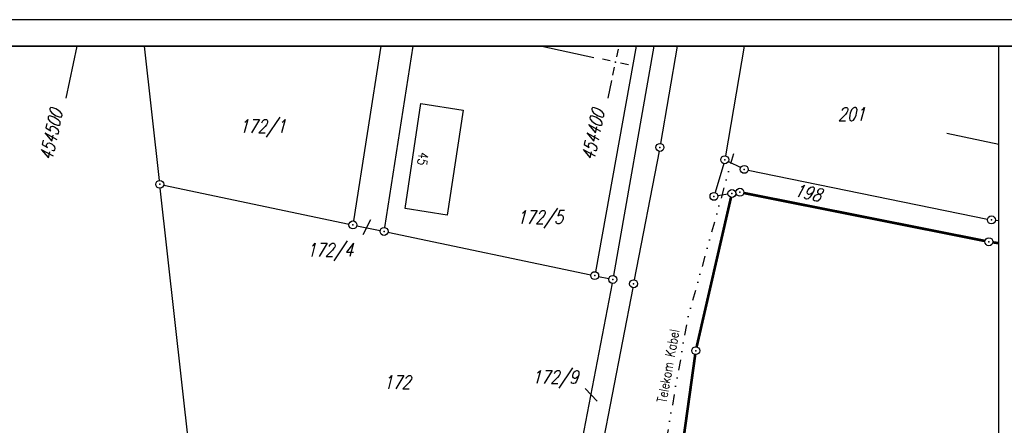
# Model space of a CAD drawing. Extents: x 0 to 1135, y 0 to 420.
# Tile 60 of 61: x 765 to 951, y 343 to 420. Entities that reach past the tile are written whole.
import ezdxf

# ---------------------------------------------------------------- set-up
doc = ezdxf.new("R2010")
doc.units = 0
doc.header["$LTSCALE"] = 2
doc.header["$MEASUREMENT"] = 0
doc.linetypes.add('AUSGEZOGEN', pattern=[0])
doc.linetypes.add('GETRENNTX3', pattern=[3.25, 1, -0.75, 0, -0.75, 0, -0.75])
doc.layers.get('0').update_dxf_attribs({"color": 8, "linetype": 'AUSGEZOGEN'})
for name, color, linetype in [('FLSTNR', 8, 'AUSGEZOGEN'), ('GEBAEUDE', 8, 'AUSGEZOGEN'), ('GRENZL', 8, 'AUSGEZOGEN'), ('GRENZL-BAB', 7, 'AUSGEZOGEN'), ('GRENZP', 8, 'AUSGEZOGEN'), ('GRENZP-BAB', 7, 'AUSGEZOGEN'), ('HAUSNR', 8, 'AUSGEZOGEN'), ('NETZ', 250, 'AUSGEZOGEN'), ('RAHMEN', 250, 'AUSGEZOGEN'), ('Telekom', 8, 'GETRENNTX3')]:
    doc.layers.add(name, color=color, linetype=linetype)
doc.styles.add('ROMANS', font='romans.shx', dxfattribs={"width": 0.8})

# ---------------------------------------------------------------- blocks, each defined once
blk = doc.blocks.new('IKR')
at = {"color": 0}
for p, q in [((0, 1), (0, 2.5)), ((-2.5, 0), (-1, 0)), ((1, 0), (2.5, 0)), ((0, -2.5), (0, -1))]:
    blk.add_line(p, q, dxfattribs=at)
blk.add_circle((0, 0), 0.05, dxfattribs=at)
blk.add_point((0, 0), dxfattribs=at)
blk = doc.blocks.new('GST')
at = {"color": 0}
blk.add_circle((0, 0), 0.75, dxfattribs=at)
blk.add_point((0, 0), dxfattribs=at)

msp = doc.modelspace()

# ---------------------------------------------------------------- linework, layer by layer
at = {"layer": 'FLSTNR'}
for p, q in [((831.39, 382.17), (829.95, 379.38)), ((871.89, 350.35), (874.16, 347.95))]:
    msp.add_line(p, q, dxfattribs=at)
at = {"layer": 'GEBAEUDE'}
for p, q in [((837.93, 384.31), (840.92, 404.15)), ((840.92, 404.15), (848.89, 402.91)), ((848.89, 402.91), (845.86, 383.08)), ((845.86, 383.08), (837.93, 384.31))]:
    msp.add_line(p, q, dxfattribs=at)
at = {"layer": 'GRENZL'}
for p, q in [((791.54, 389.64), (788.72, 415)), ((833.35, 415), (828.19, 381.98)), ((839.39, 415), (834.06, 380.75)), ((881.57, 415), (873.84, 372.39)), ((884.9, 415), (877.26, 371.67)), ((889.3, 415), (886.14, 396.62)), ((901.96, 415), (898.4, 394.29)), ((885.88, 395.15), (881.19, 370.85)), ((898.06, 392.83), (896.44, 387.35)), ((898.94, 393.22), (901.27, 392.06)), ((902.67, 391.58), (947.88, 382.32)), ((792.35, 388.74), (827.34, 381.39)), ((803.18, 284.81), (791.7, 388.15)), ((898.87, 387.05), (896.97, 386.75)), ((900.35, 387.29), (900.38, 387.29)), ((828.81, 381.08), (833.21, 380.16)), ((950, 382), (949.36, 382.08)), ((834.68, 379.85), (872.97, 371.81)), ((876.99, 370.2), (868.76, 327.47)), ((874.44, 371.5), (876.4, 371.09)), ((880.91, 369.38), (872.67, 326.64))]:
    msp.add_line(p, q, dxfattribs=at)
at = {"layer": 'GRENZL-BAB', "const_width": 0.5, "flags": 128}
for points in [[(899.44, 386.43), (892.96, 358.21)], [(901.86, 387.26), (947.38, 378.2)], [(950, 377.78), (948.86, 377.95)], [(887.97, 322.86), (892.69, 356.74)]]:
    msp.add_lwpolyline(points, dxfattribs=at)
at = {"layer": 'NETZ'}
for p, q in [((775.99, 414.98), (773.88, 405.2)), ((863.74, 414.98), (873.52, 412.87)), ((876.88, 408.49), (876.17, 405.2)), ((949.98, 396.4), (940.2, 398.5))]:
    msp.add_line(p, q, dxfattribs=at)
at = {"layer": 'RAHMEN'}
for p, q in [((1135, 420), (0, 420)), ((950, 0), (950, 415))]:
    msp.add_line(p, q, dxfattribs=at)
at = {"layer": 'RAHMEN', "const_width": 0.35}
msp.add_lwpolyline([(25, 5), (1130, 5), (1130, 415), (25, 415), (25, 5)], dxfattribs=at)
at = {"layer": 'Telekom', "flags": 128}
msp.add_lwpolyline([(899.9, 394.68), (891.23, 363.44), (883.83, 321.4), (873.43, 260.89), (872.23, 252.9), (866.51, 245.4), (857.61, 186.81), (861.11, 183.19), (857.88, 161.52), (855.6, 141.26), (855.57, 134.06), (848.32, 133.49), (847.64, 124.87), (844.32, 113.86)], dxfattribs=at)

# ---------------------------------------------------------------- block references
at = {"layer": 'GRENZP'}
for p in [(886.02, 395.88), (898.27, 393.55), (901.94, 391.73), (791.62, 388.9), (896.23, 386.63), (948.61, 382.17), (828.07, 381.24), (833.95, 380), (873.71, 371.65), (877.13, 370.93), (881.05, 370.11)]:
    msp.add_blockref('GST', p, dxfattribs=at)
at = {"layer": 'GRENZP-BAB'}
for p in [(899.61, 387.17), (901.12, 387.41), (948.12, 378.05), (892.79, 357.48)]:
    msp.add_blockref('GST', p, dxfattribs=at)
at = {"layer": 'NETZ', "rotation": 167.8412}
msp.add_blockref('IKR', (877.63, 411.99), dxfattribs=at)

# ---------------------------------------------------------------- texts
at = {"layer": 'FLSTNR', "style": 'ROMANS', "oblique": 15, "width": 0.8}
for s, p in [('201', (919.61, 400.92)), ('172/1', (806.62, 398.62)), ('172/5', (859.02, 381.45)), ('172/4', (819.36, 375.27)), ('172/9', (861.86, 351.25)), ('172', (833.83, 350.3))]:
    msp.add_text(s, height=2.5, dxfattribs=at).set_placement(p)
msp.add_text('198', height=2.5, rotation=346.9144, dxfattribs=at).set_placement((911.2, 386.7))
at = {"layer": 'HAUSNR', "style": 'ROMANS', "width": 0.8}
msp.add_text('45', height=1.8, rotation=261.4421, dxfattribs=at).set_placement((840.57, 395.07))
at = {"layer": 'NETZ', "style": 'ROMANS', "oblique": 16.6, "width": 0.75}
for s, p in [('454500', (771.3, 393.23)), ('454400', (873.59, 393.23))]:
    msp.add_text(s, height=2.5, rotation=77.8412, dxfattribs=at).set_placement(p)
at = {"layer": 'Telekom', "style": 'ROMANS', "width": 0.8}
msp.add_text('Telekom Kabel', height=1.8, rotation=79.7808, dxfattribs=at).set_placement((887.22, 347.54))

doc.saveas('drawing.dxf')
